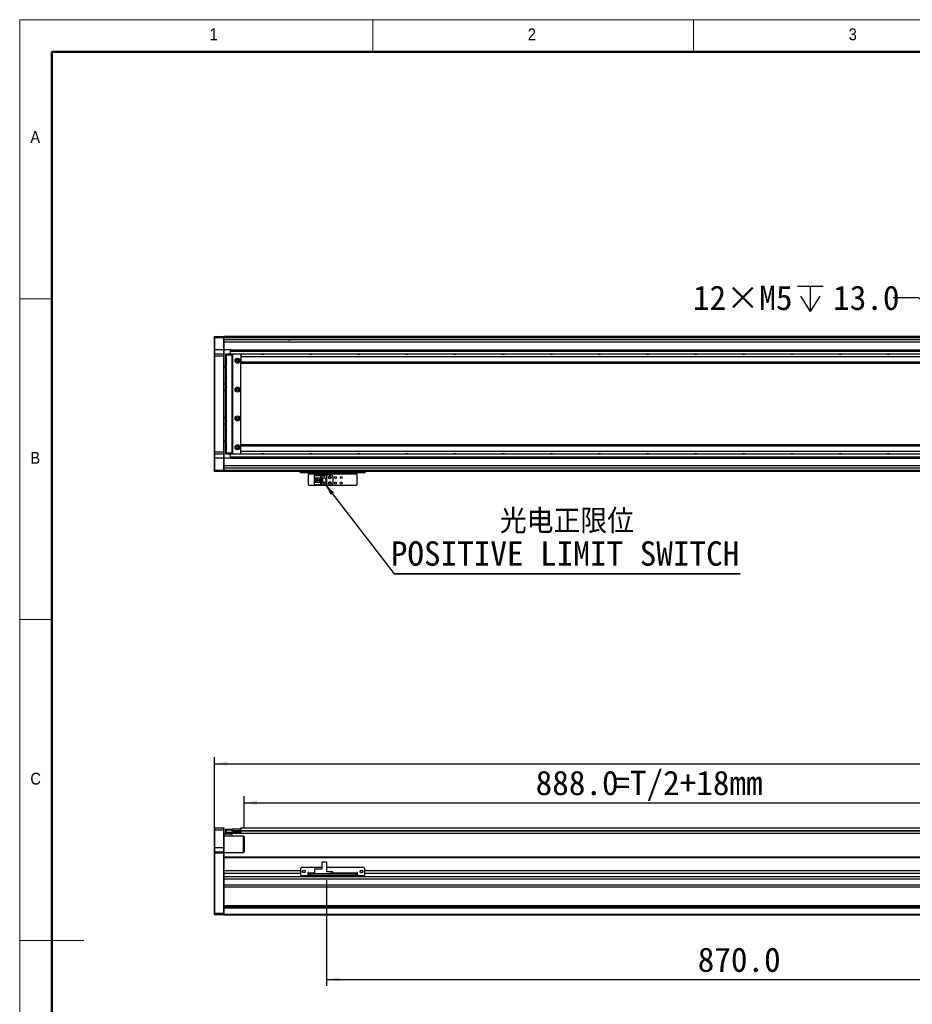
# Model space of a CAD drawing. Header units: millimetres. Extents: x 40 to 3320, y 40 to 2336.
# Tile 2 of 9: x 40 to 1153, y 1108 to 2336. Entities that reach past the tile are written whole.
import ezdxf

# ---------------------------------------------------------------- set-up
doc = ezdxf.new("R2010")
doc.units = ezdxf.units.MM
doc.header["$LTSCALE"] = 8
doc.layers.add('DIMNS', color=7, linetype='Continuous')
doc.styles.add('SLDTEXTSTYLE0', font='Gothic.ttf', dxfattribs={"width": 0.913})
doc.styles.add('SLDTEXTSTYLE7', font='txt')
doc.styles.add('SLDTEXTSTYLE8', font='txt', dxfattribs={"bigfont": 'bigfont'})
doc.dimstyles.new('SLDDIMSTYLE1', dxfattribs={"dimtxt": 30.4, "dimasz": 16, "dimexe": 0, "dimexo": 0.0625, "dimgap": 7.6, "dimtad": 0, "dimtih": 1, "dimtoh": 1, "dimdec": 1, "dimrnd": 1e-09, "dimzin": 12, "dimdsep": 46, "dimtxsty": 'SLDTEXTSTYLE7', "dimsah": 1, "dimcen": 0, "dimadec": 0, "dimazin": 3, "dimtfac": 1, "dimtdec": 1, "dimtofl": 0, "dimtmove": 0, "dimatfit": 3, "dimfxl": 0, "dimfrac": 2, "dimtolj": 1, "dimtzin": 12, "dimarcsym": 0})
doc.dimstyles.new('SLDDIMSTYLE3', dxfattribs={"dimtxt": 0.18, "dimasz": 16, "dimexe": 0, "dimexo": 0.0625, "dimgap": 0, "dimtad": 0, "dimtih": 1, "dimtoh": 1, "dimdec": 0, "dimrnd": 1e-09, "dimzin": 0, "dimdsep": 46, "dimtxsty": 'Standard', "dimsah": 1, "dimcen": 0.09, "dimadec": 0, "dimazin": 0, "dimtfac": 16, "dimtdec": 0, "dimtofl": 0, "dimtmove": 0, "dimatfit": 3, "dimfxl": 0, "dimfrac": 2, "dimtolj": 1, "dimtzin": 0, "dimarcsym": 0})
doc.dimstyles.new('SLDDIMSTYLE5', dxfattribs={"dimtxt": 30.4, "dimasz": 16, "dimexe": 0, "dimexo": 0.0625, "dimgap": 7.6, "dimtad": 2, "dimdec": 1, "dimrnd": 1e-09, "dimzin": 4, "dimdsep": 46, "dimtxsty": 'SLDTEXTSTYLE7', "dimsah": 1, "dimcen": 0.09, "dimadec": 0, "dimazin": 1, "dimtfac": 1, "dimtdec": 1, "dimtofl": 0, "dimtmove": 0, "dimatfit": 3, "dimfxl": 0, "dimfrac": 2, "dimtolj": 1, "dimtzin": 12, "dimarcsym": 0})

# ---------------------------------------------------------------- blocks, each defined once
blk = doc.blocks.new('SW_SYMBOL_HOLE_DEPTH')
at = {"layer": 'DIMNS', "color": 0}
for p, q in [((0, 7000), (6400, 7000)), ((3200, 7000), (3200, 600)), ((800, 4440), (3200, 600)), ((5600, 4440), (3200, 600))]:
    blk.add_line(p, q, dxfattribs=at)
blk = doc.blocks.new('_D_1')
at = {"layer": 'DIMNS'}
for p, q in [((1160.8, 1989.2), (1128.8, 1989.2)), ((1218.3, 1931.6), (1160.8, 1989.2))]:
    blk.add_line(p, q, dxfattribs=at)
blk.add_solid([(1218.3, 1931.6), (1208.7, 1944.6), (1205.3, 1941.2)], dxfattribs=at)
at = {"layer": 'DIMNS', "xscale": 0.004985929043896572, "yscale": 0.004985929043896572, "zscale": 0.004985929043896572}
blk.add_blockref('SW_SYMBOL_HOLE_DEPTH', (1009.4, 1969), dxfattribs=at)
at = {"layer": 'DIMNS', "char_height": 30.4, "attachment_point": 1, "style": 'SLDTEXTSTYLE7'}
for s, insert in [('12×M5', (879.2, 2004.5)), ('13.0', (1053.9, 2004.5))]:
    blk.add_mtext(s, dxfattribs=dict(at, insert=insert))
blk = doc.blocks.new('SW_NOTE_3')
at = {"layer": 'DIMNS', "color": 0}
for p, q in [((0, 0), (431.5, 0)), ((431.5, 0), (0, 0)), ((0, 0), (431.5, 0)), ((431.5, 0), (0, 0)), ((0, 0), (431.5, 0)), ((431.5, 0), (0, 0))]:
    blk.add_line(p, q, dxfattribs=at)
at = {"layer": 'DIMNS', "color": 0, "char_height": 30.4, "attachment_point": 2}
for s, insert, style in [('光电正限位', (215.4, 80.8), 'SLDTEXTSTYLE8'), ('POSITIVE LIMIT SWITCH', (213.1, 40.6), 'SLDTEXTSTYLE7')]:
    blk.add_mtext(s, dxfattribs=dict(at, insert=insert, style=style))
blk = doc.blocks.new('_D_13')
at = {"layer": 'DIMNS'}
for p, q in [((282.6, 1307.1), (282.6, 1416.4)), ((2322.6, 1307.1), (2322.6, 1416.4)), ((282.6, 1408.4), (2322.6, 1408.4))]:
    blk.add_line(p, q, dxfattribs=at)
for points in [[(282.6, 1408.4), (298.6, 1406), (298.6, 1410.8)], [(2322.6, 1408.4), (2306.6, 1410.8), (2306.6, 1406)]]:
    blk.add_solid(points, dxfattribs=at)
at = {"layer": 'DIMNS', "insert": (1239.8, 1448.3), "char_height": 30.4, "attachment_point": 1, "style": 'SLDTEXTSTYLE7'}
blk.add_mtext('2040.0', dxfattribs=at)
blk = doc.blocks.new('_D_15')
at = {"layer": 'DIMNS'}
for p, q in [((319.6, 1327.6), (319.6, 1367.8)), ((1207.6, 1337.3), (1207.6, 1367.8)), ((319.6, 1359.8), (1207.6, 1359.8))]:
    blk.add_line(p, q, dxfattribs=at)
for points in [[(319.6, 1359.8), (335.6, 1357.4), (335.6, 1362.2)], [(1207.6, 1359.8), (1191.6, 1362.2), (1191.6, 1357.4)]]:
    blk.add_solid(points, dxfattribs=at)
at = {"layer": 'DIMNS', "char_height": 30.4, "attachment_point": 1, "style": 'SLDTEXTSTYLE7'}
for s, insert in [('888.0', (683.1, 1399.7)), ('=T/2+18mm', (779.9, 1399.7))]:
    blk.add_mtext(s, dxfattribs=dict(at, insert=insert))
blk = doc.blocks.new('_D_17')
at = {"layer": 'DIMNS'}
for p, q in [((1292.6, 1270.2), (1292.6, 1131.4)), ((422.6, 1263.2), (422.6, 1131.4)), ((422.6, 1139.4), (1292.6, 1139.4))]:
    blk.add_line(p, q, dxfattribs=at)
for points in [[(422.6, 1139.4), (438.6, 1137), (438.6, 1141.8)], [(1292.6, 1139.4), (1276.6, 1141.8), (1276.6, 1137)]]:
    blk.add_solid(points, dxfattribs=at)
at = {"layer": 'DIMNS', "insert": (885.1, 1179.3), "char_height": 30.4, "attachment_point": 1, "style": 'SLDTEXTSTYLE7'}
blk.add_mtext('870.0', dxfattribs=at)

msp = doc.modelspace()

# ---------------------------------------------------------------- linework, layer by layer
at = {"color": 7, "linetype": 'Continuous', "lineweight": 18}
for p, q in [((3320, 2336), (40, 2336)), ((40, 2336), (40, 40)), ((480, 2296), (480, 2336)), ((880, 2336), (880, 2296)), ((80, 2296), (3280, 2296)), ((80, 2296), (80, 80)), ((80, 1988), (40, 1988)), ((40, 1588), (80, 1588)), ((40, 1188), (120, 1188))]:
    msp.add_line(p, q, dxfattribs=at)
at = {"color": 7, "linetype": 'Continuous', "lineweight": 50}
for p, q in [((3280, 2296), (80, 2296)), ((80, 2296), (80, 80))]:
    msp.add_line(p, q, dxfattribs=at)
at = {"color": 7, "linetype": 'Continuous', "lineweight": 25}
for p, q in [((282.6, 1940.56), (282.9, 1940.86)), ((282.6, 1939.36), (282.6, 1940.56)), ((282.9, 1940.86), (282.9, 1939.36)), ((282.9, 1940.86), (294.3, 1940.86)), ((294.3, 1939.36), (294.3, 1940.86)), ((294.3, 1940.86), (294.6, 1940.56)), ((1232.6, 1940.86), (294.6, 1940.86)), ((294.6, 1940.56), (294.6, 1940.86)), ((294.6, 1940.56), (294.6, 1939.36)), ((1232.6, 1940.36), (294.6, 1940.36)), ((382.6, 1940.66), (1232.6, 1940.66)), ((382.6, 1940.66), (382.6, 1940.46)), ((382.6, 1940.46), (1232.6, 1940.46)), ((382.6, 1940.36), (382.6, 1940.46)), ((282.6, 1939.36), (282.9, 1939.36)), ((282.6, 1924.36), (282.6, 1939.36)), ((282.9, 1939.36), (282.9, 1924.36)), ((294.3, 1939.36), (282.9, 1939.36)), ((294.3, 1924.36), (294.3, 1939.36)), ((294.3, 1939.36), (294.6, 1939.36)), ((294.6, 1939.36), (294.6, 1924.36)), ((1232.6, 1939.36), (294.6, 1939.36)), ((1207.6, 1936.87), (294.6, 1936.87)), ((282.6, 1924.36), (282.9, 1924.36)), ((282.6, 1919.06), (282.6, 1924.36)), ((282.9, 1919.36), (282.6, 1919.06)), ((282.6, 1916.36), (282.6, 1919.06)), ((282.9, 1916.36), (282.6, 1916.36)), ((282.6, 1797.36), (282.6, 1916.36)), ((282.9, 1924.36), (282.9, 1919.36)), ((294.3, 1924.36), (282.9, 1924.36)), ((282.9, 1919.36), (282.9, 1916.36)), ((282.9, 1919.36), (294.3, 1919.36)), ((294.3, 1916.36), (282.9, 1916.36)), ((282.9, 1916.36), (282.9, 1797.36)), ((294.3, 1919.36), (294.3, 1924.36)), ((294.3, 1924.36), (294.6, 1924.36)), ((294.3, 1916.36), (294.3, 1919.36)), ((294.3, 1919.36), (294.6, 1919.06)), ((294.3, 1916.36), (294.6, 1916.36)), ((294.3, 1797.36), (294.3, 1916.36)), ((294.6, 1924.36), (294.6, 1919.06)), ((302.6, 1924.36), (294.6, 1924.36)), ((294.6, 1919.06), (294.6, 1916.36)), ((294.6, 1916.36), (294.6, 1797.36)), ((297.1, 1919.06), (297.4, 1919.36)), ((297.1, 1917.86), (297.1, 1919.06)), ((297.1, 1917.86), (297.4, 1917.86)), ((297.1, 1795.86), (297.1, 1917.86)), ((297.4, 1919.36), (297.4, 1917.86)), ((297.4, 1919.36), (304.6, 1919.36)), ((304.6, 1917.86), (297.4, 1917.86)), ((297.4, 1917.86), (297.4, 1795.86)), ((302.6, 1924.36), (1207.6, 1924.36)), ((302.6, 1924.36), (302.6, 1924.06)), ((302.6, 1924.06), (1207.6, 1924.06)), ((302.6, 1924.06), (302.6, 1922.97)), ((302.6, 1922.97), (302.6, 1922.67)), ((302.6, 1922.97), (1207.6, 1922.97)), ((302.6, 1919.36), (302.6, 1922.67)), ((302.6, 1922.67), (1207.6, 1922.67)), ((304.6, 1919.36), (304.6, 1917.86)), ((304.6, 1919.36), (315.3, 1919.36)), ((315.3, 1919.06), (304.6, 1919.06)), ((304.6, 1917.86), (304.6, 1795.86)), ((305.6, 1918.86), (305.1, 1918.36)), ((305.1, 1918.36), (305.1, 1795.36)), ((315.1, 1918.86), (305.6, 1918.86)), ((315.6, 1918.36), (315.1, 1918.86)), ((315.3, 1919.36), (315.3, 1919.06)), ((315.6, 1919.06), (315.3, 1919.36)), ((315.3, 1918.66), (315.3, 1919.06)), ((315.6, 1919.06), (315.3, 1919.06)), ((315.6, 1919.06), (315.6, 1918.86)), ((2289.6, 1918.86), (315.6, 1918.86)), ((315.6, 1918.86), (315.6, 1918.36)), ((315.6, 1918.23), (315.6, 1918.36)), ((315.6, 1918.23), (315.6, 1915.86)), ((2289.6, 1915.86), (315.6, 1915.86)), ((315.6, 1915.86), (315.6, 1908.86)), ((297.1, 1903.86), (294.6, 1903.86)), ((2289.6, 1908.86), (315.6, 1908.86)), ((315.6, 1908.86), (315.6, 1907.86)), ((315.6, 1907.86), (2289.6, 1907.86)), ((315.6, 1805.86), (315.6, 1907.86)), ((297.1, 1901.86), (294.6, 1901.86)), ((294.6, 1881.86), (297.1, 1881.86)), ((294.6, 1874.36), (297.1, 1874.36)), ((297.1, 1873.36), (294.6, 1873.36)), ((294.6, 1840.36), (297.1, 1840.36)), ((297.1, 1839.36), (294.6, 1839.36)), ((297.1, 1831.86), (294.6, 1831.86)), ((294.6, 1811.86), (297.1, 1811.86)), ((297.1, 1809.86), (294.6, 1809.86)), ((2289.6, 1805.86), (315.6, 1805.86)), ((315.6, 1804.86), (315.6, 1805.86)), ((315.6, 1804.86), (2289.6, 1804.86)), ((315.6, 1797.86), (315.6, 1804.86)), ((282.9, 1797.36), (282.6, 1797.36)), ((282.6, 1794.66), (282.6, 1797.36)), ((282.9, 1794.36), (282.6, 1794.66)), ((282.6, 1789.36), (282.6, 1794.66)), ((282.9, 1797.36), (294.3, 1797.36)), ((282.9, 1797.36), (282.9, 1794.36)), ((294.3, 1794.36), (282.9, 1794.36)), ((282.9, 1794.36), (282.9, 1789.36)), ((294.3, 1797.36), (294.6, 1797.36)), ((294.3, 1794.36), (294.3, 1797.36)), ((294.3, 1794.36), (294.6, 1794.66)), ((294.3, 1789.36), (294.3, 1794.36)), ((294.6, 1797.36), (294.6, 1794.66)), ((294.6, 1794.66), (294.6, 1789.36)), ((297.1, 1795.86), (297.4, 1795.86)), ((297.1, 1794.66), (297.1, 1795.86)), ((297.1, 1794.66), (297.4, 1794.36)), ((297.4, 1795.86), (304.6, 1795.86)), ((297.4, 1795.86), (297.4, 1794.36)), ((304.6, 1794.36), (297.4, 1794.36)), ((302.6, 1791.06), (302.6, 1794.36)), ((304.6, 1795.86), (304.6, 1794.36)), ((304.6, 1794.66), (315.3, 1794.66)), ((315.3, 1794.36), (304.6, 1794.36)), ((305.1, 1795.36), (305.6, 1794.86)), ((305.6, 1794.86), (315.1, 1794.86)), ((315.1, 1794.86), (315.6, 1795.36)), ((315.3, 1794.66), (315.3, 1795.06)), ((315.3, 1794.66), (315.6, 1794.66)), ((315.3, 1794.36), (315.6, 1794.66)), ((315.3, 1794.66), (315.3, 1794.36)), ((315.6, 1795.5), (315.6, 1797.86)), ((315.6, 1797.86), (2289.6, 1797.86)), ((315.6, 1795.36), (315.6, 1795.5)), ((315.6, 1794.86), (315.6, 1795.36)), ((315.6, 1794.86), (315.6, 1794.66)), ((315.6, 1794.86), (2289.6, 1794.86)), ((282.9, 1789.36), (282.6, 1789.36)), ((282.6, 1774.36), (282.6, 1789.36)), ((294.3, 1789.36), (282.9, 1789.36)), ((282.9, 1789.36), (282.9, 1774.36)), ((294.6, 1789.36), (294.3, 1789.36)), ((294.3, 1774.36), (294.3, 1789.36)), ((294.6, 1789.36), (294.6, 1774.36)), ((302.6, 1789.36), (294.6, 1789.36)), ((302.6, 1791.06), (1200.8, 1791.06)), ((302.6, 1791.06), (302.6, 1790.75)), ((302.6, 1790.75), (1200.77, 1790.75)), ((302.6, 1790.75), (302.6, 1789.67)), ((302.6, 1789.67), (1200.66, 1789.67)), ((302.6, 1789.67), (302.6, 1789.36)), ((302.6, 1789.36), (1200.62, 1789.36)), ((282.9, 1774.36), (282.6, 1774.36)), ((282.6, 1773.16), (282.6, 1774.36)), ((282.9, 1772.86), (282.6, 1773.16)), ((282.9, 1774.36), (294.3, 1774.36)), ((282.9, 1774.36), (282.9, 1772.86)), ((294.3, 1772.86), (282.9, 1772.86)), ((294.6, 1774.36), (294.3, 1774.36)), ((294.3, 1772.86), (294.3, 1774.36)), ((294.6, 1773.16), (294.3, 1772.86)), ((1207.6, 1776.86), (294.6, 1776.86)), ((294.6, 1774.36), (294.6, 1773.16)), ((294.6, 1773.16), (294.6, 1772.86)), ((1292.6, 1772.86), (294.6, 1772.86)), ((390.1, 1770.86), (390.1, 1772.86)), ((391.1, 1770.86), (390.1, 1770.86)), ((391.1, 1772.86), (391.1, 1770.86)), ((469.1, 1770.86), (391.1, 1770.86)), ((400.1, 1770.86), (400.1, 1769.86)), ((400.1, 1769.86), (460.1, 1769.86)), ((400.1, 1756.06), (400.1, 1769.86)), ((407.4, 1767.76), (407.4, 1768.56)), ((407.4, 1768.56), (416.6, 1768.56)), ((407.4, 1767.76), (407.4, 1767.26)), ((415.7, 1767.76), (407.4, 1767.76)), ((415.2, 1767.26), (415.7, 1767.76)), ((415.7, 1755.96), (415.7, 1767.76)), ((416.6, 1768.56), (416.6, 1764.86)), ((416.6, 1768.56), (422.6, 1768.56)), ((422.6, 1768.56), (422.6, 1764.86)), ((422.6, 1768.56), (428.1, 1768.56)), ((460.1, 1769.86), (460.1, 1770.86)), ((460.1, 1769.86), (460.1, 1756.06)), ((469.1, 1770.86), (469.1, 1772.86)), ((470.1, 1770.86), (469.1, 1770.86)), ((470.1, 1772.86), (470.1, 1770.86)), ((400.1, 1756.06), (401.1, 1755.06)), ((415.2, 1767.26), (407.4, 1767.26)), ((407.4, 1764.66), (407.4, 1767.26)), ((407.4, 1764.66), (413.6, 1764.66)), ((407.4, 1759.06), (407.4, 1764.66)), ((407.4, 1756.46), (407.4, 1759.06)), ((413.6, 1759.06), (407.4, 1759.06)), ((407.4, 1756.46), (415.2, 1756.46)), ((407.4, 1756.46), (407.4, 1755.96)), ((407.4, 1755.96), (415.7, 1755.96)), ((407.4, 1755.16), (407.4, 1755.96)), ((408.7, 1759.06), (408.7, 1764.66)), ((409.2, 1764.31), (409.2, 1764.66)), ((413.6, 1764.31), (409.2, 1764.31)), ((409.2, 1759.41), (409.2, 1764.31)), ((409.2, 1759.06), (409.2, 1759.41)), ((409.2, 1759.41), (413.6, 1759.41)), ((410.16, 1762.66), (410.16, 1761.06)), ((412, 1762.66), (410.16, 1762.66)), ((410.16, 1761.06), (412, 1761.06)), ((412, 1762.66), (412, 1761.06)), ((413.6, 1764.66), (413.6, 1759.06)), ((415.2, 1756.46), (415.2, 1767.26)), ((415.7, 1755.96), (415.2, 1756.46)), ((416.6, 1764.86), (422.6, 1764.86)), ((416.6, 1764.86), (416.6, 1758.86)), ((416.6, 1758.86), (416.6, 1755.16)), ((422.6, 1758.86), (416.6, 1758.86)), ((417.1, 1764.86), (417.1, 1758.86)), ((417.4, 1764.86), (417.4, 1758.86)), ((419, 1767.06), (419.2, 1767.06)), ((419.6, 1765.86), (419, 1767.06)), ((419, 1757.46), (419.2, 1757.46)), ((419.6, 1756.26), (419, 1757.46)), ((419.2, 1767.46), (420, 1767.46)), ((419.2, 1767.06), (419.2, 1767.46)), ((419.2, 1757.86), (420, 1757.86)), ((419.2, 1757.46), (419.2, 1757.86)), ((420.2, 1767.06), (419.6, 1765.86)), ((420.2, 1757.46), (419.6, 1756.26)), ((420, 1767.46), (420, 1767.06)), ((420, 1767.06), (420.2, 1767.06)), ((420, 1757.86), (420, 1757.46)), ((420, 1757.46), (420.2, 1757.46)), ((421.8, 1758.86), (421.8, 1764.86)), ((422.1, 1758.86), (422.1, 1764.86)), ((422.6, 1764.86), (422.6, 1758.86)), ((422.6, 1758.86), (422.6, 1755.16)), ((430.1, 1766.56), (430.1, 1757.16)), ((459.1, 1755.06), (460.1, 1756.06)), ((459.1, 1755.06), (401.1, 1755.06)), ((416.6, 1755.16), (407.4, 1755.16)), ((422.6, 1755.16), (416.6, 1755.16)), ((428.1, 1755.16), (422.6, 1755.16)), ((282.9, 1328.41), (282.6, 1328.11)), ((282.6, 1325.41), (282.6, 1328.11)), ((282.9, 1328.41), (282.9, 1325.41)), ((282.9, 1328.41), (294.3, 1328.41)), ((294.3, 1325.41), (294.3, 1328.41)), ((294.3, 1328.41), (294.6, 1328.11)), ((294.6, 1328.11), (294.6, 1325.41)), ((297.1, 1326.61), (297.4, 1326.91)), ((297.1, 1325.41), (297.1, 1326.61)), ((297.4, 1326.91), (297.4, 1325.41)), ((297.4, 1326.91), (304.6, 1326.91)), ((304.6, 1326.91), (304.6, 1325.41)), ((305.1, 1325.11), (305.1, 1327.11)), ((305.1, 1327.11), (305.6, 1327.11)), ((305.6, 1327.11), (305.6, 1325.11)), ((305.6, 1327.11), (315.1, 1327.11)), ((315.1, 1325.11), (315.1, 1327.11)), ((315.1, 1327.11), (315.6, 1327.11)), ((315.6, 1328.26), (2289.6, 1328.26)), ((315.6, 1327.11), (315.6, 1328.26)), ((315.6, 1327.11), (315.6, 1326.92)), ((315.6, 1325.26), (315.6, 1326.92)), ((282.9, 1325.41), (282.6, 1325.41)), ((282.6, 1303.41), (282.6, 1325.41)), ((282.9, 1325.41), (282.9, 1303.41)), ((294.3, 1325.41), (282.9, 1325.41)), ((294.3, 1303.41), (294.3, 1325.41)), ((294.3, 1325.41), (294.6, 1325.41)), ((294.6, 1325.41), (294.6, 1303.41)), ((294.6, 1321.41), (297.4, 1321.41)), ((304.6, 1320.41), (294.6, 1320.41)), ((319.1, 1317.91), (294.6, 1317.91)), ((297.1, 1325.41), (297.4, 1325.41)), ((297.1, 1322.91), (297.1, 1325.41)), ((297.4, 1322.91), (297.1, 1322.91)), ((297.1, 1321.71), (297.1, 1322.91)), ((297.4, 1321.41), (297.1, 1321.71)), ((297.4, 1325.41), (297.4, 1322.91)), ((304.6, 1325.41), (297.4, 1325.41)), ((297.4, 1322.91), (315.3, 1322.91)), ((297.4, 1322.91), (297.4, 1321.41)), ((315.3, 1321.41), (297.4, 1321.41)), ((304.6, 1324.61), (304.6, 1325.41)), ((304.6, 1324.91), (315.3, 1324.91)), ((315.3, 1324.61), (304.6, 1324.61)), ((304.6, 1321.41), (304.6, 1320.41)), ((304.6, 1320.41), (304.6, 1317.91)), ((305.6, 1325.11), (305.1, 1325.11)), ((305.1, 1325.11), (305.1, 1324.91)), ((305.6, 1325.11), (315.1, 1325.11)), ((315.6, 1325.11), (315.1, 1325.11)), ((315.3, 1324.91), (315.6, 1324.61)), ((315.3, 1324.91), (315.3, 1324.61)), ((315.6, 1324.91), (315.3, 1324.91)), ((315.3, 1324.61), (315.6, 1324.61)), ((315.3, 1322.91), (315.3, 1324.61)), ((315.3, 1322.91), (315.6, 1322.91)), ((315.3, 1321.41), (315.3, 1322.91)), ((315.3, 1321.41), (315.6, 1321.71)), ((315.6, 1324.76), (315.6, 1325.26)), ((315.6, 1324.61), (315.6, 1324.76)), ((315.6, 1324.61), (315.6, 1322.91)), ((315.6, 1322.91), (315.6, 1321.71)), ((315.6, 1321.76), (1207.6, 1321.76)), ((319.6, 1317.41), (319.1, 1317.91)), ((319.1, 1297.91), (319.1, 1317.91)), ((319.6, 1317.41), (319.6, 1298.41)), ((282.9, 1303.41), (282.6, 1303.41)), ((282.6, 1298.11), (282.6, 1303.41)), ((282.9, 1303.41), (282.9, 1298.41)), ((294.3, 1303.41), (282.9, 1303.41)), ((294.3, 1298.41), (294.3, 1303.41)), ((294.6, 1303.41), (294.3, 1303.41)), ((294.6, 1303.41), (294.6, 1298.11)), ((282.9, 1298.41), (282.6, 1298.11)), ((282.6, 1296.91), (282.6, 1298.11)), ((282.9, 1296.91), (282.6, 1296.91)), ((282.6, 1222.03), (282.6, 1296.91)), ((282.9, 1298.41), (282.9, 1296.91)), ((282.9, 1298.41), (294.3, 1298.41)), ((282.9, 1296.91), (282.9, 1221.91)), ((294.3, 1296.91), (282.9, 1296.91)), ((294.3, 1296.91), (294.3, 1298.41)), ((294.6, 1298.11), (294.3, 1298.41)), ((294.6, 1296.91), (294.3, 1296.91)), ((294.3, 1221.91), (294.3, 1296.91)), ((294.6, 1298.11), (294.6, 1296.91)), ((294.6, 1297.91), (319.1, 1297.91)), ((294.6, 1296.91), (294.6, 1291.62)), ((1207.6, 1291.91), (294.6, 1291.91)), ((1292.6, 1291.91), (294.6, 1291.91)), ((294.6, 1291.62), (294.6, 1290.91)), ((294.6, 1290.91), (294.6, 1274.9)), ((319.1, 1297.91), (319.6, 1298.41)), ((391.1, 1278.91), (390.1, 1277.91)), ((390.1, 1277.91), (390.1, 1269.91)), ((416.6, 1278.91), (391.1, 1278.91)), ((407.4, 1277.41), (415.2, 1277.41)), ((407.4, 1277.41), (407.4, 1276.91)), ((407.4, 1276.91), (407.4, 1270.91)), ((416.6, 1276.91), (407.4, 1276.91)), ((415.7, 1276.91), (415.2, 1277.41)), ((416.6, 1285.81), (416.6, 1276.91)), ((422.6, 1285.81), (416.6, 1285.81)), ((422.6, 1285.81), (422.6, 1273.41)), ((469.1, 1278.91), (422.6, 1278.91)), ((470.1, 1277.91), (469.1, 1278.91)), ((470.1, 1269.91), (470.1, 1277.91)), ((294.6, 1274.9), (294.6, 1271.5)), ((390.1, 1274.9), (294.6, 1274.9)), ((390.1, 1271.5), (294.6, 1271.5)), ((294.6, 1271.5), (294.6, 1267.24)), ((2310.6, 1267.24), (294.6, 1267.24)), ((294.6, 1267.24), (294.6, 1265.94)), ((294.6, 1265.94), (294.6, 1228.71)), ((2310.6, 1264.65), (294.6, 1264.65)), ((390.1, 1269.91), (391.1, 1268.91)), ((391.1, 1268.91), (399.1, 1268.91)), ((395.48, 1274.9), (392.72, 1274.9)), ((400.1, 1272.91), (399.1, 1272.91)), ((399.1, 1272.91), (399.1, 1268.91)), ((400.1, 1271.5), (399.1, 1271.5)), ((400.1, 1271.91), (400.1, 1272.91)), ((400.1, 1271.91), (400.1, 1270.91)), ((400.1, 1268.91), (400.1, 1270.91)), ((400.1, 1270.91), (401.1, 1270.91)), ((401.1, 1268.91), (400.1, 1268.91)), ((401.1, 1270.91), (401.1, 1268.91)), ((459.1, 1270.91), (401.1, 1270.91)), ((459.1, 1268.91), (401.1, 1268.91)), ((428.1, 1273.41), (422.6, 1273.41)), ((428.1, 1270.91), (428.1, 1273.41)), ((430.1, 1273.41), (428.1, 1273.41)), ((430.1, 1270.91), (430.1, 1273.41)), ((459.1, 1268.91), (459.1, 1270.91)), ((459.1, 1270.91), (460.1, 1270.91)), ((460.1, 1268.91), (459.1, 1268.91)), ((461.1, 1272.91), (460.1, 1272.91)), ((460.1, 1272.91), (460.1, 1271.91)), ((460.1, 1270.91), (460.1, 1271.91)), ((461.1, 1271.5), (460.1, 1271.5)), ((460.1, 1270.91), (460.1, 1268.91)), ((461.1, 1268.91), (461.1, 1272.91)), ((461.1, 1268.91), (469.1, 1268.91)), ((467.48, 1274.9), (464.72, 1274.9)), ((469.1, 1268.91), (470.1, 1269.91)), ((2135.1, 1274.9), (470.1, 1274.9)), ((2135.1, 1271.5), (470.1, 1271.5)), ((2310.6, 1257.14), (294.6, 1257.14)), ((2310.6, 1254.54), (294.6, 1254.54)), ((2310.6, 1231.41), (294.6, 1231.41)), ((2310.6, 1229.41), (294.6, 1229.41)), ((294.6, 1228.71), (294.6, 1228.41)), ((2310.6, 1228.41), (294.6, 1228.41)), ((294.6, 1228.41), (294.6, 1220.41)), ((282.6, 1220.21), (282.6, 1222.03)), ((282.6, 1222.03), (282.9, 1221.91)), ((282.6, 1220.21), (282.9, 1219.91)), ((282.9, 1221.91), (294.3, 1221.91)), ((282.9, 1221.91), (282.9, 1219.91)), ((294.3, 1219.91), (282.9, 1219.91)), ((294.6, 1222.03), (294.3, 1221.91)), ((294.3, 1219.91), (294.3, 1221.91)), ((294.6, 1220.21), (294.3, 1219.91)), ((2310.6, 1220.41), (294.6, 1220.41)), ((294.6, 1220.41), (294.6, 1219.41)), ((2310.6, 1219.41), (294.6, 1219.41))]:
    msp.add_line(p, q, dxfattribs=at)
at = {"color": 8, "linetype": 'Continuous', "lineweight": 25}
for p, q in [((1207.6, 1933.87), (294.6, 1933.87)), ((297.1, 1902.86), (294.6, 1902.86)), ((297.1, 1810.86), (294.6, 1810.86)), ((1207.6, 1779.86), (294.6, 1779.86)), ((1292.6, 1773.86), (294.6, 1773.86)), ((315.6, 1325.26), (1207.6, 1325.26)), ((315.6, 1324.76), (1207.6, 1324.76)), ((1292.6, 1290.91), (294.6, 1290.91)), ((407.4, 1271.91), (400.1, 1271.91)), ((460.1, 1271.91), (430.1, 1271.91))]:
    msp.add_line(p, q, dxfattribs=at)
at = {"color": 7, "linetype": 'Continuous', "lineweight": 25, "flags": 128}
for points in [[(341.08, 1918.86), (341.26, 1918.92), (342.6, 1919.11)], [(342.6, 1919.11), (343.94, 1918.92), (344.12, 1918.86)], [(401.08, 1918.86), (401.26, 1918.92), (402.6, 1919.11)], [(402.6, 1919.11), (403.94, 1918.92), (404.12, 1918.86)], [(461.08, 1918.86), (461.26, 1918.92), (462.6, 1919.11)], [(462.6, 1919.11), (463.94, 1918.92), (464.12, 1918.86)], [(521.08, 1918.86), (521.26, 1918.92), (522.6, 1919.11)], [(522.6, 1919.11), (523.94, 1918.92), (524.12, 1918.86)], [(581.08, 1918.86), (581.26, 1918.92), (582.6, 1919.11)], [(582.6, 1919.11), (583.94, 1918.92), (584.12, 1918.86)], [(641.08, 1918.86), (641.26, 1918.92), (642.6, 1919.11)], [(642.6, 1919.11), (643.94, 1918.92), (644.12, 1918.86)], [(701.08, 1918.86), (701.26, 1918.92), (702.6, 1919.11)], [(702.6, 1919.11), (703.94, 1918.92), (704.12, 1918.86)], [(761.08, 1918.86), (761.26, 1918.92), (762.6, 1919.11)], [(762.6, 1919.11), (763.94, 1918.92), (764.12, 1918.86)], [(821.08, 1918.86), (821.26, 1918.92), (822.6, 1919.11)], [(822.6, 1919.11), (823.94, 1918.92), (824.12, 1918.86)], [(881.08, 1918.86), (881.26, 1918.92), (882.6, 1919.11)], [(882.6, 1919.11), (883.94, 1918.92), (884.12, 1918.86)], [(941.08, 1918.86), (941.26, 1918.92), (942.6, 1919.11)], [(942.6, 1919.11), (943.94, 1918.92), (944.12, 1918.86)], [(1001.08, 1918.86), (1001.26, 1918.92), (1002.6, 1919.11)], [(1002.6, 1919.11), (1003.94, 1918.92), (1004.12, 1918.86)], [(1061.08, 1918.86), (1061.26, 1918.92), (1062.6, 1919.11)], [(1062.6, 1919.11), (1063.94, 1918.92), (1064.12, 1918.86)], [(1121.08, 1918.86), (1121.26, 1918.92), (1122.6, 1919.11)], [(1122.6, 1919.11), (1123.94, 1918.92), (1124.12, 1918.86)], [(342.6, 1794.61), (341.26, 1794.81), (341.08, 1794.86)], [(344.12, 1794.86), (343.94, 1794.81), (342.6, 1794.61)], [(402.6, 1794.61), (401.26, 1794.81), (401.08, 1794.86)], [(404.12, 1794.86), (403.94, 1794.81), (402.6, 1794.61)], [(462.6, 1794.61), (461.26, 1794.81), (461.08, 1794.86)], [(464.12, 1794.86), (463.94, 1794.81), (462.6, 1794.61)], [(522.6, 1794.61), (521.26, 1794.81), (521.08, 1794.86)], [(524.12, 1794.86), (523.94, 1794.81), (522.6, 1794.61)], [(582.6, 1794.61), (581.26, 1794.81), (581.08, 1794.86)], [(584.12, 1794.86), (583.94, 1794.81), (582.6, 1794.61)], [(642.6, 1794.61), (641.26, 1794.81), (641.08, 1794.86)], [(644.12, 1794.86), (643.94, 1794.81), (642.6, 1794.61)], [(702.6, 1794.61), (701.26, 1794.81), (701.08, 1794.86)], [(704.12, 1794.86), (703.94, 1794.81), (702.6, 1794.61)], [(762.6, 1794.61), (761.26, 1794.81), (761.08, 1794.86)], [(764.12, 1794.86), (763.94, 1794.81), (762.6, 1794.61)], [(822.6, 1794.61), (821.26, 1794.81), (821.08, 1794.86)], [(824.12, 1794.86), (823.94, 1794.81), (822.6, 1794.61)], [(882.6, 1794.61), (881.26, 1794.81), (881.08, 1794.86)], [(884.12, 1794.86), (883.94, 1794.81), (882.6, 1794.61)], [(942.6, 1794.61), (941.26, 1794.81), (941.08, 1794.86)], [(944.12, 1794.86), (943.94, 1794.81), (942.6, 1794.61)], [(1002.6, 1794.61), (1001.26, 1794.81), (1001.08, 1794.86)], [(1004.12, 1794.86), (1003.94, 1794.81), (1002.6, 1794.61)], [(1062.6, 1794.61), (1061.26, 1794.81), (1061.08, 1794.86)], [(1064.12, 1794.86), (1063.94, 1794.81), (1062.6, 1794.61)], [(1122.6, 1794.61), (1121.26, 1794.81), (1121.08, 1794.86)], [(1124.12, 1794.86), (1123.94, 1794.81), (1122.6, 1794.61)]]:
    msp.add_lwpolyline(points, dxfattribs=at)
at = {"color": 7, "linetype": 'Continuous', "lineweight": 25}
for centre, radius in [((311.6, 1910.86), 3.15), ((311.6, 1910.86), 1.7), ((311.6, 1910.86), 1.6), ((311.6, 1910.86), 1.25), ((311.6, 1874.86), 3.15), ((311.6, 1874.86), 1.7), ((311.6, 1874.86), 1.6), ((311.6, 1874.86), 1.25), ((311.6, 1838.86), 3.15), ((311.6, 1838.86), 1.7), ((311.6, 1838.86), 1.6), ((311.6, 1838.86), 1.25), ((311.6, 1802.86), 3.15), ((311.6, 1802.86), 1.7), ((311.6, 1802.86), 1.6), ((311.6, 1802.86), 1.25), ((426.6, 1765.36), 1.75), ((426.6, 1758.36), 1.75), ((426.6, 1765.36), 1.25), ((426.6, 1758.36), 1.25), ((433.6, 1765.36), 1.25), ((433.6, 1758.36), 1.25), ((440.6, 1765.36), 1.25), ((440.6, 1758.36), 1.25), ((394.1, 1273.91), 1.7), ((466.1, 1273.91), 1.7)]:
    msp.add_circle(centre, radius, dxfattribs=at)
for centre, start, end in [((428.1, 1766.56), 0, 90), ((428.1, 1757.16), 270, 0)]:
    msp.add_arc(centre, 2, start, end, dxfattribs=at)
msp.add_open_spline([(377.25, 1936.87), (377.23, 1936.86), (377.2, 1936.84), (376.96, 1936.72), (376.59, 1936.55), (376.09, 1936.4), (375.53, 1936.36), (375.03, 1936.43), (374.59, 1936.56), (374.22, 1936.72), (373.98, 1936.85), (373.96, 1936.86), (373.95, 1936.87)], degree=3, knots=[0, 0, 0, 0, 0.0970949, 0.1939299, 0.2974952, 0.41114, 0.5173855, 0.6075706, 0.6998069, 0.8065998, 0.9203964, 1, 1, 1, 1], dxfattribs=at)

# ---------------------------------------------------------------- block references
at = {"layer": 'DIMNS'}
msp.add_blockref('SW_NOTE_3', (506.63, 1645.06), dxfattribs=at)

# ---------------------------------------------------------------- texts
at = {"color": 7, "linetype": 'Continuous', "lineweight": 0, "char_height": 14.82, "attachment_point": 1, "style": 'SLDTEXTSTYLE0'}
for s, insert in [('1', (276.67, 2325.17)), ('2', (673.33, 2325.17)), ('3', (1073.33, 2325.17)), ('A', (53.33, 2197.17)), ('B', (53.33, 1797.17)), ('C', (53.33, 1397.17))]:
    msp.add_mtext(s, dxfattribs=dict(at, insert=insert))

# ---------------------------------------------------------------- dimensions: what is measured, and where the dimension line sits
at = {"layer": 'DIMNS'}
dim = msp.add_diameter_dim_2p(p1=(1221.87, 1928.1), p2=(1218.33, 1931.63), text='12×M5{\\fGDT;x}13.0', dimstyle='SLDDIMSTYLE1', override={"dimpost": '<>'}, dxfattribs=at)
dim.commit()
dim.dimension.update_dxf_attribs({"geometry": '_D_1', "text_midpoint": (1003.98, 1989.15), "dimtype": 163})
for base, p1, p2, picture, middle in [((2322.6, 1408.41), (282.6, 1296.91), (2322.6, 1296.91), '_D_13', (1299.24, 1408.41)), ((1292.6, 1139.41), (422.6, 1273.41), (1292.6, 1280.41), '_D_17', (933.53, 1139.41))]:
    dim = msp.add_linear_dim(base=base, p1=p1, p2=p2, angle=0, dimstyle='SLDDIMSTYLE5', dxfattribs=at)
    dim.commit()
    dim.dimension.update_dxf_attribs({"geometry": picture, "text_midpoint": middle, "dimtype": 160})
dim = msp.add_linear_dim(base=(1207.6, 1359.84), p1=(319.6, 1317.41), p2=(1207.6, 1327.11), angle=0, text='<>=T/2+18mm', dimstyle='SLDDIMSTYLE5', dxfattribs=at)
dim.commit()
dim.dimension.update_dxf_attribs({"geometry": '_D_15', "text_midpoint": (846.03, 1359.84), "dimtype": 160})

# ---------------------------------------------------------------- leaders
msp.add_leader([(420, 1757.86), (506.63, 1645.06)], dimstyle='SLDDIMSTYLE3', dxfattribs=at)

doc.saveas('drawing.dxf')
